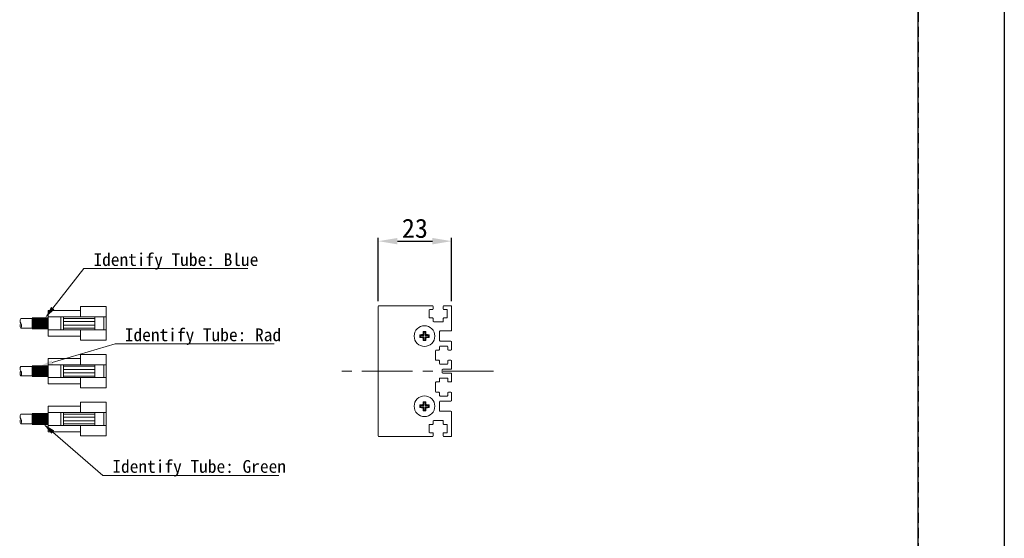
# Model space of a CAD drawing. Header units: millimetres. Extents: x 0 to 420, y 0 to 297.
# Tile 3 of 9: x 266 to 420, y 134 to 216. Entities that reach past the tile are written whole.
import ezdxf
from ezdxf import colors
from ezdxf.entities.mleader import LeaderData, LeaderLine
from ezdxf.math import Vec2, Vec3

# ---------------------------------------------------------------- set-up
doc = ezdxf.new("R2010")
doc.units = ezdxf.units.MM
doc.header["$LTSCALE"] = 0.25
doc.linetypes.add('CENTER', pattern=[50.8, 31.75, -6.35, 6.35, -6.35])
doc.linetypes.add('HIDDEN', pattern=[9.525, 6.35, -3.175])
for name, color, linetype, lineweight in [('CABLE 3P', 7, 'Continuous', 20), ('CENTER', 1, 'CENTER', 9), ('DIMENSION', 6, 'Continuous', 9), ('MXB8146', 7, 'Continuous', 20), ('SIDE PLATE', 7, 'Continuous', 20)]:
    doc.layers.add(name, color=color, linetype=linetype, lineweight=lineweight)
for name, color, linetype in [('FORM', 252, 'Continuous'), ('Shrink Tube Blue', 5, 'Continuous'), ('Shrink Tube Green', 3, 'Continuous'), ('Shrink Tube Red', 1, 'Continuous')]:
    doc.layers.add(name, color=color, linetype=linetype)
doc.layers.add('PAPER', color=254, linetype='Continuous', plot=False)
doc.styles.add('VS Standard', font='msgothic.ttc', dxfattribs={"height": 3})
doc.dimstyles.new('VS Standard x0.5', dxfattribs={"dimtxt": 3, "dimasz": 3, "dimexe": 0.5, "dimexo": 0.8, "dimgap": 0.5, "dimtad": 3, "dimlfac": 2, "dimrnd": 0.0001, "dimzin": 9, "dimdsep": 46, "dimtxsty": 'VS Standard', "dimcen": 0, "dimaunit": 1, "dimadec": 0, "dimazin": 2, "dimtfac": 1, "dimtmove": 0, "dimatfit": 3, "dimfxl": 1, "dimtolj": 1, "dimtzin": 0, "dimarcsym": 0})

# ---------------------------------------------------------------- blocks, each defined once
blk = doc.blocks.new('*D12')
at = {"layer": 'Defpoints', "color": 0}
for p in [(333.39, 180.94), (321.89, 170.71), (333.39, 170.71)]:
    blk.add_point(p, dxfattribs=at)
at = {"layer": 'DIMENSION', "color": 0, "lineweight": -2}
for p, q in [((321.89, 171.51), (321.89, 181.44)), ((324.89, 180.94), (330.39, 180.94)), ((333.39, 171.51), (333.39, 181.44))]:
    blk.add_line(p, q, dxfattribs=at)
at = {"layer": 'DIMENSION', "color": 0}
for points in [[(324.89, 181.44), (324.89, 180.44), (321.89, 180.94)], [(330.39, 180.44), (330.39, 181.44), (333.39, 180.94)]]:
    blk.add_solid(points, dxfattribs=at)
at = {"layer": 'DIMENSION', "color": 0, "insert": (327.64, 182.94), "char_height": 3, "attachment_point": 5, "style": 'VS Standard'}
blk.add_mtext('\\A1;23', dxfattribs=at)

msp = doc.modelspace()

# ---------------------------------------------------------------- hatches: boundary and pattern name
at = {"layer": 'Shrink Tube Blue'}
h = msp.add_hatch(dxfattribs=at)
h.set_pattern_fill('ANSI31', color=256, scale=0.05, style=0)
h.set_pattern_definition([(45, (121.61938, 37.65139), (-0.1122532, 0.1122532), [])])
h.paths.add_polyline_path([(270.1554, 167.258), (270.1554, 168.858), (267.6554, 168.858), (267.6554, 167.258)])
at = {"layer": 'Shrink Tube Green'}
h = msp.add_hatch(dxfattribs=at)
h.set_pattern_fill('ANSI31', color=256, scale=0.05, style=0)
h.set_pattern_definition([(45, (121.61938, 22.65139), (-0.1122532, 0.1122532), [])])
h.paths.add_polyline_path([(270.1554, 152.258), (270.1554, 153.858), (267.6554, 153.858), (267.6554, 152.258)])
at = {"layer": 'Shrink Tube Red'}
h = msp.add_hatch(dxfattribs=at)
h.set_pattern_fill('ANSI31', color=256, scale=0.05, style=0)
h.set_pattern_definition([(45, (121.61938, 30.15139), (-0.1122532, 0.1122532), [])])
h.paths.add_polyline_path([(270.1554, 159.758), (270.1554, 161.358), (267.6554, 161.358), (267.6554, 159.758)])

# ---------------------------------------------------------------- linework, layer by layer
at = {"layer": 'CABLE 3P'}
for p, q in [((270.1554, 166.058), (270.1554, 170.058)), ((270.1554, 170.058), (275.2554, 170.058)), ((275.2554, 170.683), (279.2554, 170.683)), ((275.2554, 169.058), (275.2554, 170.683)), ((279.2554, 165.433), (279.2554, 170.683)), ((265.8881, 168.808), (270.1554, 168.808)), ((270.1554, 169.058), (279.2554, 169.058)), ((272.1438, 167.058), (272.1438, 169.058)), ((272.5892, 167.058), (272.5892, 169.058)), ((272.5892, 168.8263), (277.4938, 168.8263)), ((272.5892, 168.3271), (277.4938, 168.3271)), ((277.4938, 167.058), (277.4938, 169.058)), ((278.8887, 167.058), (278.8887, 169.058)), ((265.8881, 167.308), (270.1554, 167.308)), ((270.1554, 167.058), (279.2554, 167.058)), ((272.5892, 167.7889), (277.4938, 167.7889)), ((272.5892, 167.2897), (277.4938, 167.2897)), ((275.2554, 165.433), (275.2554, 167.058)), ((270.1554, 166.058), (275.2554, 166.058)), ((275.2554, 165.433), (279.2554, 165.433)), ((270.1554, 158.558), (270.1554, 162.558)), ((270.1554, 162.558), (275.2554, 162.558)), ((275.2554, 163.183), (279.2554, 163.183)), ((275.2554, 161.558), (275.2554, 163.183)), ((279.2554, 157.933), (279.2554, 163.183)), ((265.8881, 161.308), (270.1554, 161.308)), ((270.1554, 161.558), (279.2554, 161.558)), ((272.1438, 159.558), (272.1438, 161.558)), ((272.5892, 159.558), (272.5892, 161.558)), ((272.5892, 161.3263), (277.4938, 161.3263)), ((272.5892, 160.8271), (277.4938, 160.8271)), ((277.4938, 159.558), (277.4938, 161.558)), ((278.8887, 159.558), (278.8887, 161.558)), ((265.8881, 159.808), (270.1554, 159.808)), ((270.1554, 159.558), (279.2554, 159.558)), ((272.5892, 160.2889), (277.4938, 160.2889)), ((272.5892, 159.7897), (277.4938, 159.7897)), ((275.2554, 157.933), (275.2554, 159.558)), ((270.1554, 158.558), (275.2554, 158.558)), ((275.2554, 157.933), (279.2554, 157.933)), ((270.1554, 155.058), (275.2554, 155.058)), ((270.1554, 155.058), (270.1554, 151.058)), ((275.2554, 155.683), (279.2554, 155.683)), ((275.2554, 155.683), (275.2554, 154.058)), ((279.2554, 155.683), (279.2554, 150.433)), ((265.8881, 153.808), (270.1554, 153.808)), ((270.1554, 154.058), (279.2554, 154.058)), ((272.1438, 154.058), (272.1438, 152.058)), ((272.5892, 154.058), (272.5892, 152.058)), ((272.5892, 153.8263), (277.4938, 153.8263)), ((272.5892, 153.3271), (277.4938, 153.3271)), ((272.5892, 152.7889), (277.4938, 152.7889)), ((277.4938, 154.058), (277.4938, 152.058)), ((278.8887, 154.058), (278.8887, 152.058)), ((265.8881, 152.308), (270.1554, 152.308)), ((270.1554, 152.058), (279.2554, 152.058)), ((272.5892, 152.2897), (277.4938, 152.2897)), ((275.2554, 152.058), (275.2554, 150.433)), ((270.1554, 151.058), (275.2554, 151.058)), ((275.2554, 150.433), (279.2554, 150.433))]:
    msp.add_line(p, q, dxfattribs=at)
for centre, start, end in [((266.4881, 168.433), 147.994617, 212.005383), ((266.4881, 167.683), 147.994617, 212.005383), ((265.2881, 167.683), 327.994617, 32.005383), ((266.4881, 160.933), 147.994617, 212.005383), ((266.4881, 160.183), 147.994617, 212.005383), ((265.2881, 160.183), 327.994617, 32.005383), ((266.4881, 153.433), 147.994617, 212.005383), ((266.4881, 152.683), 147.994617, 212.005383), ((265.2881, 152.683), 327.994617, 32.005383)]:
    msp.add_arc(centre, 0.7075, start, end, dxfattribs=at)
at = {"layer": 'CENTER'}
msp.add_line((339.9796, 160.558), (314.9796, 160.558), dxfattribs=at)
at = {"layer": 'FORM'}
msp.add_line((406.5, 44.5), (406.5, 286), dxfattribs=at)
at = {"layer": 'FORM', "linetype": 'HIDDEN'}
msp.add_lwpolyline([(13.5, 286), (406.5, 286), (406.5, 11), (13.5, 11)], close=True, dxfattribs=at)
at = {"layer": 'MXB8146'}
for p, q in [((329.0255, 166.674), (328.9335, 166.7661)), ((329.0255, 166.674), (329.0255, 166.174)), ((329.2576, 166.674), (329.0255, 166.674)), ((329.2576, 166.674), (329.3497, 166.7661)), ((329.2576, 166.174), (329.2576, 166.674)), ((328.5255, 166.174), (328.4335, 166.2661)), ((328.5255, 165.942), (328.4335, 165.8499)), ((329.0255, 166.174), (328.5255, 166.174)), ((328.5255, 166.174), (328.5255, 165.942)), ((328.5255, 165.942), (329.0255, 165.942)), ((329.0255, 166.174), (328.9002, 166.2993)), ((329.0255, 165.942), (328.9002, 165.8166)), ((329.0255, 165.442), (328.9335, 165.3499)), ((329.0255, 165.942), (329.0255, 165.442)), ((329.0255, 165.442), (329.2576, 165.442)), ((329.2576, 166.174), (329.3829, 166.2993)), ((329.7576, 166.174), (329.2576, 166.174)), ((329.2576, 165.942), (329.3829, 165.8166)), ((329.2576, 165.942), (329.7576, 165.942)), ((329.2576, 165.442), (329.2576, 165.942)), ((329.2576, 165.442), (329.3497, 165.3499)), ((329.7576, 166.174), (329.8497, 166.2661)), ((329.7576, 165.942), (329.7576, 166.174)), ((329.7576, 165.942), (329.8497, 165.8499)), ((328.5255, 155.174), (328.4335, 155.2661)), ((328.5255, 154.942), (328.4335, 154.8499)), ((329.0255, 155.174), (328.5255, 155.174)), ((328.5255, 155.174), (328.5255, 154.942)), ((328.5255, 154.942), (329.0255, 154.942)), ((329.0255, 155.174), (328.9002, 155.2993)), ((329.0255, 154.942), (328.9002, 154.8166)), ((329.0255, 155.674), (328.9335, 155.7661)), ((329.0255, 154.442), (328.9335, 154.3499)), ((329.0255, 155.674), (329.0255, 155.174)), ((329.2576, 155.674), (329.0255, 155.674)), ((329.0255, 154.942), (329.0255, 154.442)), ((329.0255, 154.442), (329.2576, 154.442)), ((329.2576, 155.674), (329.3497, 155.7661)), ((329.2576, 155.174), (329.2576, 155.674)), ((329.2576, 155.174), (329.3829, 155.2993)), ((329.7576, 155.174), (329.2576, 155.174)), ((329.2576, 154.942), (329.3829, 154.8166)), ((329.2576, 154.942), (329.7576, 154.942)), ((329.2576, 154.442), (329.2576, 154.942)), ((329.2576, 154.442), (329.3497, 154.3499)), ((329.7576, 155.174), (329.8497, 155.2661)), ((329.7576, 154.942), (329.7576, 155.174)), ((329.7576, 154.942), (329.8497, 154.8499))]:
    msp.add_line(p, q, dxfattribs=at)
for centre in [(329.1416, 166.058), (329.1416, 155.058)]:
    msp.add_circle(centre, 1.625, dxfattribs=at)
for centre, radius, start, end in [((335.1656, 166.0877), 6.269, 173.787734, 178.065517), ((329.1416, 159.8299), 6.9394, 88.281462, 91.718538), ((323.1175, 166.0877), 6.269, 1.934483, 6.212266), ((335.3697, 166.058), 6.9394, 178.281462, 181.718538), ((329.1118, 160.0339), 6.269, 91.934483, 96.212266), ((329.1118, 172.0821), 6.269, 263.787734, 268.065517), ((335.1656, 166.0283), 6.269, 181.934483, 186.212266), ((329.1416, 172.2861), 6.9394, 268.281462, 271.718538), ((323.1175, 166.0283), 6.269, 353.787734, 358.065517), ((329.1713, 160.0339), 6.269, 83.787734, 88.065517), ((329.1713, 172.0821), 6.269, 271.934483, 276.212266), ((322.9134, 166.058), 6.9394, 358.281462, 1.718538), ((335.3697, 155.058), 6.9394, 178.281462, 181.718538), ((329.1118, 149.0339), 6.269, 91.934483, 96.212266), ((329.1118, 161.0821), 6.269, 263.787734, 268.065517), ((335.1656, 155.0877), 6.269, 173.787734, 178.065517), ((335.1656, 155.0283), 6.269, 181.934483, 186.212266), ((329.1416, 148.8299), 6.9394, 88.281462, 91.718538), ((329.1416, 161.2861), 6.9394, 268.281462, 271.718538), ((323.1175, 155.0877), 6.269, 1.934483, 6.212266), ((323.1175, 155.0283), 6.269, 353.787734, 358.065517), ((329.1713, 149.0339), 6.269, 83.787734, 88.065517), ((329.1713, 161.0821), 6.269, 271.934483, 276.212266), ((322.9134, 155.058), 6.9394, 358.281462, 1.718538)]:
    msp.add_arc(centre, radius, start, end, dxfattribs=at)
at = {"layer": 'PAPER'}
msp.add_lwpolyline([(0, 297), (420, 297), (420, 0), (0, 0)], close=True, dxfattribs=at)
at = {"layer": 'Shrink Tube Blue'}
msp.add_lwpolyline([(270.1554, 167.258), (270.1554, 168.858), (267.6554, 168.858), (267.6554, 167.258)], close=True, dxfattribs=at)
at = {"layer": 'Shrink Tube Green'}
msp.add_lwpolyline([(270.1554, 152.258), (270.1554, 153.858), (267.6554, 153.858), (267.6554, 152.258)], close=True, dxfattribs=at)
at = {"layer": 'Shrink Tube Red'}
msp.add_lwpolyline([(270.1554, 159.758), (270.1554, 161.358), (267.6554, 161.358), (267.6554, 159.758)], close=True, dxfattribs=at)
at = {"layer": 'SIDE PLATE'}
for p, q in [((321.8916, 170.708), (321.8916, 150.408)), ((330.3916, 170.808), (321.9916, 170.808)), ((329.8666, 169.008), (329.8666, 170.108)), ((329.9666, 170.208), (330.3916, 170.208)), ((330.4916, 170.308), (330.4916, 170.708)), ((332.0916, 170.708), (332.0916, 170.308)), ((333.2916, 170.808), (332.1916, 170.808)), ((332.1916, 170.208), (332.6166, 170.208)), ((332.7166, 170.108), (332.7166, 169.008)), ((333.3916, 166.958), (333.3916, 170.708)), ((330.3916, 168.908), (329.9666, 168.908)), ((330.4916, 168.408), (330.4916, 168.808)), ((331.9916, 168.308), (330.5916, 168.308)), ((332.0916, 168.808), (332.0916, 168.408)), ((332.6166, 168.908), (332.1916, 168.908)), ((331.4916, 165.358), (331.4916, 166.758)), ((331.5916, 166.858), (333.2916, 166.858)), ((333.2916, 165.258), (331.5916, 165.258)), ((333.3916, 163.958), (333.3916, 165.158)), ((330.8916, 162.358), (330.8916, 163.758)), ((330.9916, 163.858), (331.3916, 163.858)), ((331.4916, 163.958), (331.4916, 164.383)), ((331.5916, 164.483), (332.6916, 164.483)), ((332.7916, 164.383), (332.7916, 163.958)), ((332.8916, 163.858), (333.2916, 163.858)), ((331.3916, 162.258), (330.9916, 162.258)), ((331.4916, 161.733), (331.4916, 162.158)), ((332.7916, 162.158), (332.7916, 161.733)), ((333.2916, 162.258), (332.8916, 162.258)), ((333.3916, 160.958), (333.3916, 162.158)), ((332.6916, 161.633), (331.5916, 161.633)), ((331.8916, 160.358), (331.8916, 160.758)), ((331.9916, 160.858), (333.2916, 160.858)), ((331.4916, 158.958), (331.4916, 159.383)), ((331.5916, 159.483), (332.6916, 159.483)), ((333.2916, 160.258), (331.9916, 160.258)), ((332.7916, 159.383), (332.7916, 158.958)), ((333.3916, 158.958), (333.3916, 160.158)), ((330.8916, 157.358), (330.8916, 158.758)), ((330.9916, 158.858), (331.3916, 158.858)), ((332.8916, 158.858), (333.2916, 158.858)), ((331.3916, 157.258), (330.9916, 157.258)), ((331.4916, 156.733), (331.4916, 157.158)), ((332.6916, 156.633), (331.5916, 156.633)), ((331.5916, 155.858), (333.2916, 155.858)), ((332.7916, 157.158), (332.7916, 156.733)), ((333.2916, 157.258), (332.8916, 157.258)), ((333.3916, 155.958), (333.3916, 157.158)), ((331.4916, 154.358), (331.4916, 155.758)), ((330.5916, 152.808), (331.9916, 152.808)), ((333.2916, 154.258), (331.5916, 154.258)), ((333.3916, 150.408), (333.3916, 154.158)), ((329.8666, 151.008), (329.8666, 152.108)), ((329.9666, 152.208), (330.3916, 152.208)), ((330.4916, 152.308), (330.4916, 152.708)), ((332.0916, 152.708), (332.0916, 152.308)), ((332.1916, 152.208), (332.6166, 152.208)), ((332.7166, 152.108), (332.7166, 151.008)), ((321.9916, 150.308), (330.3916, 150.308)), ((330.3916, 150.908), (329.9666, 150.908)), ((330.4916, 150.408), (330.4916, 150.808)), ((332.0916, 150.808), (332.0916, 150.408)), ((332.6166, 150.908), (332.1916, 150.908)), ((332.1916, 150.308), (333.2916, 150.308))]:
    msp.add_line(p, q, dxfattribs=at)
for centre, start, end in [((321.9916, 170.708), 90, 180), ((329.9666, 170.108), 90, 180), ((330.3916, 170.708), 0, 90), ((330.3916, 170.308), 270, 0), ((332.1916, 170.708), 90, 180), ((332.1916, 170.308), 180, 270), ((332.6166, 170.108), 0, 90), ((333.2916, 170.708), 0, 90), ((329.9666, 169.008), 180, 270), ((330.3916, 168.808), 0, 90), ((330.5916, 168.408), 180, 270), ((331.9916, 168.408), 270, 0), ((332.1916, 168.808), 90, 180), ((332.6166, 169.008), 270, 0), ((331.5916, 166.758), 90, 180), ((333.2916, 166.958), 270, 0), ((331.5916, 165.358), 180, 270), ((333.2916, 165.158), 0, 90), ((330.9916, 163.758), 90, 180), ((331.3916, 163.958), 270, 0), ((331.5916, 164.383), 90, 180), ((332.6916, 164.383), 0, 90), ((332.8916, 163.958), 180, 270), ((333.2916, 163.958), 270, 0), ((330.9916, 162.358), 180, 270), ((331.3916, 162.158), 0, 90), ((332.8916, 162.158), 90, 180), ((333.2916, 162.158), 0, 90), ((331.5916, 161.733), 180, 270), ((331.9916, 160.758), 90, 180), ((332.6916, 161.733), 270, 0), ((333.2916, 160.958), 270, 0), ((331.3916, 158.958), 270, 0), ((331.5916, 159.383), 90, 180), ((331.9916, 160.358), 180, 270), ((332.6916, 159.383), 0, 90), ((332.8916, 158.958), 180, 270), ((333.2916, 160.158), 0, 90), ((333.2916, 158.958), 270, 0), ((330.9916, 158.758), 90, 180), ((330.9916, 157.358), 180, 270), ((331.3916, 157.158), 0, 90), ((331.5916, 156.733), 180, 270), ((331.5916, 155.758), 90, 180), ((332.6916, 156.733), 270, 0), ((332.8916, 157.158), 90, 180), ((333.2916, 157.158), 0, 90), ((333.2916, 155.958), 270, 0), ((331.5916, 154.358), 180, 270), ((330.5916, 152.708), 90, 180), ((331.9916, 152.708), 0, 90), ((333.2916, 154.158), 0, 90), ((329.9666, 152.108), 90, 180), ((330.3916, 152.308), 270, 0), ((332.1916, 152.308), 180, 270), ((332.6166, 152.108), 0, 90), ((321.9916, 150.408), 180, 270), ((329.9666, 151.008), 180, 270), ((330.3916, 150.808), 0, 90), ((330.3916, 150.408), 270, 0), ((332.1916, 150.808), 90, 180), ((332.1916, 150.408), 180, 270), ((332.6166, 151.008), 270, 0), ((333.2916, 150.408), 270, 0)]:
    msp.add_arc(centre, 0.1, start, end, dxfattribs=at)

# ---------------------------------------------------------------- dimensions: what is measured, and where the dimension line sits
at = {"layer": 'DIMENSION'}
dim = msp.add_linear_dim(base=(333.3916, 180.9351), p1=(321.8916, 170.708), p2=(333.3916, 170.708), dimstyle='VS Standard x0.5', dxfattribs=at)
dim.commit()
dim.dimension.update_dxf_attribs({"geometry": '*D12', "text_midpoint": (327.6416, 182.9357)})

# ---------------------------------------------------------------- leaders
ml = msp.add_multileader_mtext('Standard', dxfattribs=at)
ml.set_content('Identify Tube: Blue', color=256, style='VS Standard')
ml.set_leader_properties(color=256, linetype='ByLayer', lineweight=-1)
ml.build(insert=Vec2(0, 0))
ml.multileader.update_dxf_attribs({"has_dogleg": 0, "text_left_attachment_type": 6, "text_right_attachment_type": 6, "dogleg_length": 0.36, "arrow_head_size": 2})
ctx = ml.context
ctx.base_point, ctx.char_height, ctx.arrow_head_size, ctx.landing_gap_size, ctx.plane_origin = Vec3(303.2013, 196.0186), 2, 2, 1.5, Vec3(364.7915, 180.7443)
ctx.left_attachment, ctx.right_attachment = 6, 6
notes = []
notes.append((ctx, [(0, (1, 1, 0), (275.3984, 176.6537), (1, 0), 0.36, [(0, [(269.6675, 168.858)], 0, [])])]))
ctx.mtext.insert, ctx.mtext.flow_direction = Vec3(277.2584, 179.0537), 5
ml = msp.add_multileader_mtext('Standard', dxfattribs=at)
ml.set_content('Identify Tube: Rad', color=256, style='VS Standard')
ml.set_leader_properties(color=256, linetype='ByLayer', lineweight=-1)
ml.build(insert=Vec2(0, 0))
ml.multileader.update_dxf_attribs({"has_dogleg": 0, "text_left_attachment_type": 6, "text_right_attachment_type": 6, "dogleg_length": 0.36, "arrow_head_size": 2})
ctx = ml.context
ctx.base_point, ctx.char_height, ctx.arrow_head_size, ctx.landing_gap_size, ctx.plane_origin = Vec3(244.859, 97.1088), 2, 2, 1.5, Vec3(396.4245, 182.5899)
ctx.left_attachment, ctx.right_attachment = 6, 6
notes.append((ctx, [(0, (1, 1, 0), (280.3169, 164.8563), (1, 0), 0.36, [(0, [(268.9054, 161.358)], 0, [])])]))
ctx.mtext.insert, ctx.mtext.flow_direction = Vec3(282.1769, 167.2563), 5
ml = msp.add_multileader_mtext('Standard', dxfattribs=at)
ml.set_content('Identify Tube: Green', color=256, style='VS Standard')
ml.set_leader_properties(color=256, linetype='ByLayer', lineweight=-1)
ml.build(insert=Vec2(0, 0))
ml.multileader.update_dxf_attribs({"has_dogleg": 0, "text_left_attachment_type": 6, "text_right_attachment_type": 6, "dogleg_length": 0.36, "arrow_head_size": 2})
ctx = ml.context
ctx.base_point, ctx.char_height, ctx.arrow_head_size, ctx.landing_gap_size, ctx.plane_origin = Vec3(258.4449, 73.0437), 2, 2, 1.5, Vec3(359.1918, 163.5144)
ctx.left_attachment, ctx.right_attachment = 6, 6
notes.append((ctx, [(0, (1, 1, 0), (278.3628, 144.2198), (1, 0), 0.36, [(0, [(269.3867, 152.308)], 0, [])])]))
ctx.mtext.insert, ctx.mtext.flow_direction = Vec3(280.2228, 146.6198), 5
for ctx, leaders in notes:
    for number, flags, end, landing, length, lines in leaders:
        leader = LeaderData()
        leader.index, (leader.has_last_leader_line, leader.has_dogleg_vector, leader.attachment_direction) = number, flags
        leader.last_leader_point, leader.dogleg_vector, leader.dogleg_length = Vec3(end), Vec3(landing), length
        for number, points, colour, breaks in lines:
            line = LeaderLine()
            line.index, line.vertices, line.color, line.breaks = number, Vec3.list(points), colors.encode_raw_color(colour), breaks
            leader.lines.append(line)
        ctx.leaders.append(leader)

doc.saveas('drawing.dxf')
